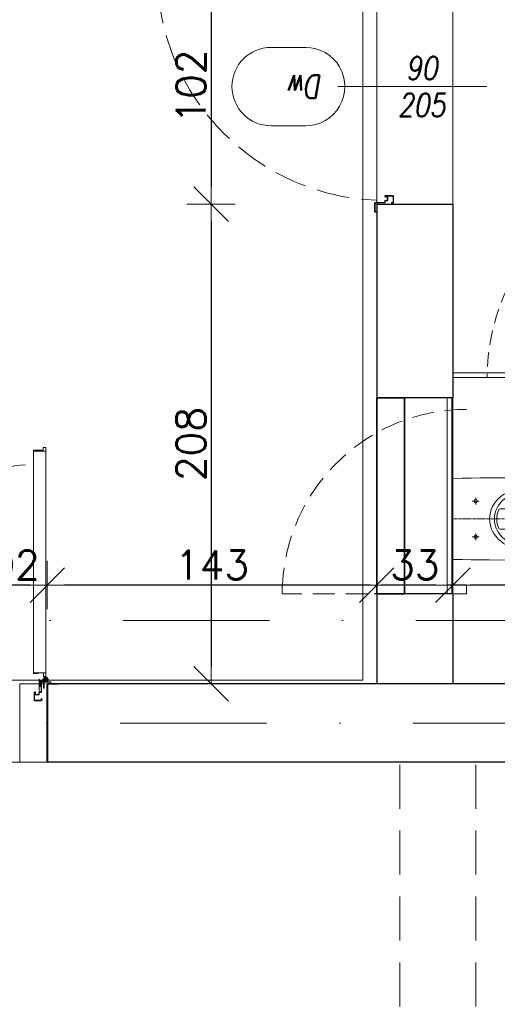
# Model space of a CAD drawing. Header units: millimetres. Extents: x 23192 to 177760, y -399809 to -79279.
# Tile 192 of 256: x 58799 to 59006, y -198195 to -197768. Entities that reach past the tile are written whole.
import ezdxf
from ezdxf.enums import TextEntityAlignment as Align

# ---------------------------------------------------------------- set-up
doc = ezdxf.new("R2010")
doc.units = ezdxf.units.MM
for name, pattern in [('CENTER', [0.6, 0.375, -0.075, 0.075, -0.075]), ('DASHDOT', [25.4, 12.7, -6.35, 0, -6.35]), ('HIDDEN', [9.525, 6.35, -3.175]), ('Hidden Line', [391.222223, 282.222223, -109]), ('HIDDEN2', [4.7625, 3.175, -1.5875])]:
    doc.linetypes.add(name, pattern=pattern)
doc.layers.get('0').update_dxf_attribs({"lineweight": 0})
for name, color, linetype, lineweight in [('!! 0_ Istn-sciany', 3, 'Continuous', 30), ('!! 0_ Istn-widok', 1, 'Continuous', 15), ('!! 0_Osie', 1, 'DASHDOT', 13), ('!! 1_PROJ Sciany', 2, 'Continuous', 40), ('!! 2  nowe sciany - remont', 2, 'Continuous', 35), ('!! 2 ZABUDOWA GK-MDF', 54, 'Continuous', 13), ('!! 2_Drzwi - nowe remont', 33, 'Continuous', 9), ('!! 2_drzwi opis', 151, 'Continuous', 9), ('!! 2_LEGENDA', 253, 'Continuous', 13), ('!! 2_wypos-sanitarne', 240, 'Continuous', 9), ('!! wymiary osi', 250, 'Continuous', 9), ('0-osie-liniA', 14, 'DASHDOT', 5)]:
    doc.layers.add(name, color=color, linetype=linetype, lineweight=lineweight)
doc.layers.add('!! 2_WYBURZENIA DO REMONTU', color=7, linetype='Continuous', lineweight=0, true_color=0x4d4d4d, plot=False)
doc.layers.add('Powierzchnia', color=140, linetype='Continuous', lineweight=5, plot=False)
doc.styles.add('50', font='ROMANS.shx', dxfattribs={"width": 0.8, "height": 10})
doc.styles.add('ARCHETYP', font='romans.shx', dxfattribs={"height": 15})
doc.styles.add('TXT', font='simplex.shx')
doc.dimstyles.new('DIM50', dxfattribs={"dimscale": 5, "dimtxt": 2.5, "dimasz": 1.5, "dimexe": 0, "dimexo": 0, "dimgap": 0.5, "dimtad": 1, "dimdec": 4, "dimrnd": 0.5, "dimdsep": 46, "dimtxsty": 'TXT', "dimblk1": 'TICK1', "dimblk2": 'TICK1', "dimsah": 1, "dimcen": 0, "dimse1": 1, "dimse2": 1, "dimclrd": 1, "dimclre": 7, "dimclrt": 9, "dimadec": 0, "dimazin": 0, "dimtfac": 1, "dimtdec": 4, "dimtmove": 2, "dimatfit": 3, "dimldrblk": 'TICK1', "dimfxl": 1, "dimtolj": 1, "dimarcsym": 0})

# ---------------------------------------------------------------- blocks, each defined once
blk = doc.blocks.new('BLOK OSI')
at = {"layer": '0-osie-liniA', "ltscale": 5}
for points in [[(48625.50568, -198090.0883), (53810.60983, -198090.0883)], [(48624.30568, -198134.5883), (52188.53244, -198134.5883)]]:
    blk.add_lwpolyline(points, dxfattribs=at)
blk = doc.blocks.new('zaw-dr-90-p')
at = {"color": 2, "linetype": 'CENTER', "ltscale": 0.2}
for p, q in [((12, 0), (-12, 0)), ((0, 12), (0, -12)), ((24.5, 24), (31, 24)), ((24.5, 19), (31, 19))]:
    blk.add_line(p, q, dxfattribs=at)
at = {"ltscale": 0.2}
for p, q in [((10, 12), (6.5, 12)), ((10, 0), (10, 6.5))]:
    blk.add_line(p, q, dxfattribs=at)
blk.add_lwpolyline([(0, 6.5), (23.5, 6.5, 0.414214), (28, 11), (28, 31), (24.5, 31), (24.5, 11, -0.414214), (23.5, 10), (0, 10, 4.561698), (7.6, 6.5), (4.9, 4.2)], format="xyb", dxfattribs=at)
blk.add_lwpolyline([(-0.2, -0.2), (-2.5, -0.2), (-2.5, 0.2), (-0.2, 0.2), (-0.2, 2.5), (0.2, 2.5), (0.2, 0.2), (2.8, 0.2), (2.8, -0.2), (0.2, -0.2), (0.2, -2.8), (-0.2, -2.8)], close=True)
blk.add_lwpolyline([(10, 10), (10, 39), (6.5, 39), (6.5, 10)], dxfattribs=at)
blk.add_circle((0, 0), 6.5, dxfattribs=at)
blk = doc.blocks.new('drzwi 90- sc 12')
for p, q in [((-13620.32, 20410.16), (-13620.32, 20313.77)), ((-13614.92, 20409.86), (-13620.32, 20409.86)), ((-13616.12, 20410.26), (-13620.22, 20410.26)), ((-13616.12, 20410.26), (-13620, 20410.26)), ((-13618.17, 20410.26), (-13616.22, 20410.26)), ((-13618.17, 20410.26), (-13616.22, 20410.26)), ((-13616.12, 20410.26), (-13616.12, 20411.46)), ((-13616.12, 20411.46), (-13615.02, 20411.46)), ((-13614.92, 20411.36), (-13614.92, 20313.77)), ((-13620.32, 20313.47), (-13620.32, 20317.97)), ((-13614.92, 20312.27), (-13614.92, 20317.97)), ((-13614.92, 20313.77), (-13620.32, 20313.77)), ((-13618.22, 20313.37), (-13620.22, 20313.37)), ((-13618.22, 20313.67), (-13618.22, 20313.37)), ((-13618.22, 20313.67), (-13616.42, 20313.67)), ((-13617.77, 20311.12), (-13617.77, 20305.72)), ((-13617.77, 20311.12), (-13617.77, 20305.72)), ((-13616.17, 20309.92), (-13616.17, 20311.02)), ((-13615.92, 20313.17), (-13615.92, 20312.17)), ((-13615.92, 20312.17), (-13615.02, 20312.17)), ((-13715.57, 20308.32), (-13715.57, 20308.56)), ((-13715.57, 20307.69), (-13715.57, 20308.56)), ((-13715.57, 20307.82), (-13715.57, 20308.56)), ((-13715.57, 20307.72), (-13715.37, 20307.72)), ((-13616.17, 20309.92), (-13617.37, 20309.92)), ((-13715.77, 20301.96), (-13716.27, 20301.96)), ((-13616.77, 20301.96), (-13616.27, 20301.96))]:
    blk.add_line(p, q)
for points in [[(-13665.27, 20284.96), (-13665.27, 20325.83)], [(-13615.57, 20309.64), (-13615.32, 20309.64), (-13615.32, 20309.82), (-13616.32, 20309.82), (-13616.32, 20309.64), (-13615.92, 20309.64)]]:
    blk.add_lwpolyline(points)
at = {"lineweight": 30}
for points in [[(-13716.27, 20308.92), (-13721.27, 20308.92)], [(-13716.27, 20308.92), (-13716.27, 20296.92)], [(-13614.27, 20308.92), (-13609.27, 20308.92)], [(-13614.27, 20308.92), (-13614.27, 20296.92)]]:
    blk.add_lwpolyline(points, dxfattribs=at)
at = {"ltscale": 0.2}
for points in [[(-13715.57, 20307.51), (-13715.57, 20309.48, 0.414214), (-13715.91, 20309.82), (-13719.43, 20309.82, 0.414214), (-13719.77, 20309.48), (-13719.77, 20308.92), (-13719.59, 20308.92), (-13719.59, 20309.48, -0.414214), (-13719.43, 20309.64), (-13716.97, 20309.64)], [(-13716.97, 20309.64), (-13715.91, 20309.64, -0.414214), (-13715.75, 20309.48), (-13715.75, 20307.51)], [(-13715.75, 20307.76), (-13715.75, 20305.58, 0.414214), (-13715.41, 20305.24), (-13714.96, 20305.24, -0.414214), (-13714.8, 20305.08), (-13714.8, 20304.48, 0.414214), (-13714.46, 20304.14), (-13713.28, 20304.14, 0.414214), (-13712.94, 20304.48), (-13712.94, 20305.15, -1), (-13712.75, 20305.15), (-13712.75, 20301.96, -0.414214), (-13712.91, 20301.8), (-13715.43, 20301.8, -0.414214), (-13715.59, 20301.96), (-13715.59, 20302.52), (-13715.77, 20302.52), (-13715.77, 20301.96, 0.414214), (-13715.43, 20301.62), (-13712.91, 20301.62, 0.414214), (-13712.57, 20301.96), (-13712.57, 20305.15, 1), (-13713.12, 20305.15), (-13713.12, 20304.48, -0.414214), (-13713.28, 20304.32), (-13714.46, 20304.32, -0.414214), (-13714.62, 20304.48), (-13714.62, 20305.08, 0.414214), (-13714.96, 20305.42), (-13715.41, 20305.42, -0.414214), (-13715.57, 20305.58), (-13715.57, 20307.64)], [(-13615.92, 20309.64), (-13616.63, 20309.64, 0.414214), (-13616.79, 20309.48), (-13616.79, 20305.58, -0.414214), (-13617.13, 20305.24), (-13617.58, 20305.24, 0.414214), (-13617.74, 20305.08), (-13617.74, 20304.48, -0.414214), (-13618.08, 20304.14), (-13619.26, 20304.14, -0.414214), (-13619.6, 20304.48), (-13619.6, 20305.15, 1), (-13619.79, 20305.15), (-13619.79, 20301.96, 0.414214), (-13619.63, 20301.8), (-13617.11, 20301.8, 0.414214), (-13616.95, 20301.96), (-13616.95, 20302.52), (-13616.77, 20302.52), (-13616.77, 20301.96, -0.414214), (-13617.11, 20301.62), (-13619.63, 20301.62, -0.414214), (-13619.97, 20301.96), (-13619.97, 20305.15, -1), (-13619.42, 20305.15), (-13619.42, 20304.48, 0.414214), (-13619.26, 20304.32), (-13618.08, 20304.32, 0.414214), (-13617.92, 20304.48), (-13617.92, 20305.08, -0.414214), (-13617.58, 20305.42), (-13617.13, 20305.42, 0.414214), (-13616.97, 20305.58), (-13616.97, 20309.48, -0.414214), (-13616.63, 20309.82), (-13613.11, 20309.82, -0.414214), (-13612.77, 20309.48), (-13612.77, 20308.92), (-13612.95, 20308.92), (-13612.95, 20309.48, 0.414214), (-13613.11, 20309.64), (-13615.57, 20309.64)]]:
    blk.add_lwpolyline(points, format="xyb", dxfattribs=at)
blk.add_lwpolyline([(-13616.79, 20308.82), (-13616.97, 20308.82), (-13616.97, 20307.42), (-13616.79, 20307.42)], close=True)
for centre, radius, start, end in [((-13620.22, 20410.16), 0.1, 90, 180), ((-13615.02, 20411.36), 0.1, 0, 90), ((-13620.22, 20313.47), 0.1, 180, 270), ((-13616.42, 20313.17), 0.5, 0, 90), ((-13616.27, 20311.02), 0.1, 0, 90), ((-13615.02, 20312.27), 0.1, 270, 0)]:
    blk.add_arc(centre, radius, start, end)
at = {"linetype": 'Hidden Line', "lineweight": 9, "ltscale": 0.05}
blk.add_arc((-13615.5, 20305.14), 99.12, 94.8005, 177.6944, dxfattribs=at)
at = {"xscale": 0.09999999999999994, "yscale": 0.09999999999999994, "zscale": 0.09999999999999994, "rotation": 180.0000000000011}
blk.add_blockref('zaw-dr-90-p', (-13614.92, 20310.92), dxfattribs=at)
blk = doc.blocks.new('1_ok-opis')
blk.add_line((0, 111.61), (0, 50))
for points in [[(-17, 128.61), (-17, 143.61)], [(17, 128.61), (17, 143.61)]]:
    blk.add_lwpolyline(points)
for centre, start, end in [((0, 143.61), 0, 180), ((0, 128.61), 180, 0)]:
    blk.add_arc(centre, 17, start, end)
at = {"style": 'ARCHETYP'}
for tag, height, rotation, p in [('NR', 12, 90, (0, 136.9)), ('NR', 12, 270, (0, 136.9)), ('SZEROKOŚĆ', 10, 90, (-8, 78.29)), ('WYSOKOŚĆ', 10, 270, (-8, 78.29)), ('SZEROKOŚĆ', 10, 270, (8, 78.29)), ('WYSOKOŚĆ', 10, 90, (8, 78.29))]:
    blk.add_attdef(tag, text='', height=height, rotation=rotation, dxfattribs=at).set_placement(p, align=Align.MIDDLE)
blk = doc.blocks.new('A$C6ce7c513')
at = {"lineweight": 0}
for points in [[(0, 0), (0, -0.0025)], [(-0.1755, -0.0005), (-0.1765, -0.0409), (-0.1772, -0.0806), (-0.1777, -0.1199), (-0.1779, -0.1583), (-0.1782, -0.234), (-0.1782, -0.309), (-0.1774, -0.3302), (-0.1755, -0.3507), (-0.1725, -0.3704), (-0.1681, -0.3894), (-0.1624, -0.4077), (-0.1553, -0.4249), (-0.1469, -0.4412), (-0.137, -0.4568), (-0.1254, -0.4711), (-0.1123, -0.4844), (-0.1052, -0.4908), (-0.0978, -0.4967), (-0.0896, -0.5024), (-0.0813, -0.5076), (-0.0724, -0.5125), (-0.0633, -0.5169), (-0.0536, -0.5209), (-0.0435, -0.5241), (-0.0332, -0.5268), (-0.0226, -0.5288), (-0.0115, -0.53), (-0.0001, -0.5305), (0.0115, -0.53), (0.0226, -0.5288), (0.0332, -0.5268), (0.0435, -0.5241), (0.0536, -0.5209), (0.0633, -0.5169), (0.0724, -0.5125), (0.0813, -0.5076), (0.0896, -0.5024), (0.0978, -0.4967), (0.1052, -0.4908), (0.1123, -0.4844), (0.1254, -0.4711), (0.137, -0.4568), (0.1469, -0.4412), (0.1553, -0.4249), (0.1624, -0.4077), (0.1681, -0.3894), (0.1723, -0.3704), (0.1755, -0.3507), (0.1774, -0.3302), (0.1782, -0.309), (0.1782, -0.234), (0.1779, -0.1583), (0.1774, -0.1199), (0.177, -0.0806), (0.1765, -0.0409), (0.1755, -0.0005)], [(-0.1755, -0.0005), (0.1755, -0.0005)], [(0, -0.0047), (0, -0.0185)], [(0, -0.0207), (0, -0.0232)], [(0, -0.0254), (0, -0.0392)], [(0, -0.0414), (0, -0.0439)], [(0, -0.0461), (0, -0.0599)], [(0, -0.0624), (0, -0.0646)], [(0, -0.0668), (0, -0.0806)], [(0, -0.0831), (0, -0.0853)], [(-0.081, -0.1006), (-0.0926, -0.1006)], [(-0.0763, -0.1006), (-0.0786, -0.1006)], [(-0.0776, -0.0856), (-0.0776, -0.0972)], [(-0.0776, -0.0994), (-0.0776, -0.1016)], [(-0.0776, -0.1041), (-0.0776, -0.1157)], [(-0.0625, -0.1006), (-0.0741, -0.1006)], [(0, -0.0876), (0, -0.1014)], [(0, -0.1038), (0, -0.106)], [(0, -0.1083), (0, -0.1221)], [(0, -0.1245), (0, -0.1268)], [(0.0625, -0.1006), (0.0741, -0.1006)], [(0.0763, -0.1006), (0.0785, -0.1006)], [(0.0776, -0.0856), (0.0776, -0.0972)], [(0.0776, -0.0994), (0.0776, -0.1016)], [(0.0776, -0.1041), (0.0776, -0.1157)], [(0.081, -0.1006), (0.0924, -0.1006)], [(0, -0.129), (0, -0.143)], [(0, -0.1453), (0, -0.1475)], [(0, -0.1499), (0, -0.1638)], [(0, -0.166), (0, -0.1682)], [(0, -0.1707), (0, -0.1845)], [(0, -0.1867), (0, -0.1889)], [(0, -0.1914), (0, -0.2052)], [(0, -0.2074), (0, -0.2099)], [(0, -0.2121), (0, -0.2259)], [(0, -0.2281), (0, -0.2306)], [(0, -0.2328), (0, -0.2466)], [(0, -0.2488), (0, -0.2513)], [(0, -0.2535), (0, -0.2673)], [(0, -0.2696), (0, -0.272)], [(0, -0.2742), (0, -0.2881)], [(0, -0.2905), (0, -0.2927)], [(0, -0.295), (0, -0.3088)], [(0, -0.3112), (0, -0.3135)], [(0, -0.3157), (0, -0.3295)], [(0, -0.332), (0, -0.3342)], [(0, -0.3364), (0, -0.3505)], [(0, -0.3527), (0, -0.3549)], [(0, -0.3574), (0, -0.3712)], [(0, -0.3734), (0, -0.3756)], [(0, -0.3781), (0, -0.3919)], [(0, -0.3941), (0, -0.3963)], [(0, -0.3988), (0, -0.4126)], [(0, -0.4148), (0, -0.417)], [(0, -0.4195), (0, -0.4333)], [(0, -0.4355), (0, -0.438)], [(0, -0.4402), (0, -0.454)], [(0, -0.4563), (0, -0.4587)], [(0, -0.4609), (0, -0.4748)], [(0, -0.477), (0, -0.4794)], [(0, -0.4817), (0, -0.4955)], [(0, -0.4979), (0, -0.5002)], [(0, -0.5024), (0, -0.5162)], [(0, -0.5187), (0, -0.5209)], [(0, -0.5231), (0, -0.5369)], [(0, -0.5394), (0, -0.5416)], [(0, -0.5438), (0, -0.5581)]]:
    blk.add_lwpolyline(points, dxfattribs=at)
blk.add_lwpolyline([(-0.0445, -0.2099), (-0.0443, -0.2067), (-0.0428, -0.2037), (-0.0408, -0.2012), (-0.0384, -0.1995), (-0.029, -0.1961), (-0.0194, -0.1934), (-0.0097, -0.1919), (-0.0001, -0.1914), (0.0097, -0.1919), (0.0194, -0.1934), (0.029, -0.1961), (0.0383, -0.1995), (0.0408, -0.2012), (0.0428, -0.2037), (0.044, -0.2067), (0.0445, -0.2099), (0.0445, -0.2234), (0.044, -0.2358), (0.043, -0.2466), (0.0418, -0.2562), (0.0403, -0.2646), (0.0381, -0.272), (0.0354, -0.2782), (0.0324, -0.2836), (0.029, -0.2881), (0.0253, -0.2915), (0.0213, -0.2945), (0.0171, -0.2969), (0.0129, -0.2987), (0.0088, -0.2999), (-0.0001, -0.3009), (-0.0088, -0.2999), (-0.013, -0.2987), (-0.0174, -0.2969), (-0.0213, -0.2945), (-0.0253, -0.2915), (-0.029, -0.2881), (-0.0324, -0.2836), (-0.0354, -0.2782), (-0.0381, -0.272), (-0.0403, -0.2646), (-0.0421, -0.2562), (-0.0433, -0.2466), (-0.044, -0.2358), (-0.0445, -0.2234)], close=True, dxfattribs=at)
for centre in [(-0.0774, -0.1005), (0.0774, -0.1005)]:
    blk.add_circle(centre, 0.00752, dxfattribs=at)
for centre, major_axis, ratio in [((0, -0.3255), (0, -0.165), 0.830338), ((0, -0.3297), (0, -0.148), 0.83084)]:
    blk.add_ellipse(centre, major_axis=major_axis, ratio=ratio, start_param=0, end_param=6.283185, dxfattribs=at)
blk = doc.blocks.new('drzwi giszet')
blk.add_lwpolyline([(68617.39, -194499.27), (68617.39, -194409.27), (68620.39, -194409.27), (68620.39, -194499.27)], close=True)
blk.add_lwpolyline([(68572.43, -194476.09), (68572.43, -194526.09)])
at = {"linetype": 'HIDDEN'}
blk.add_arc((68617.39, -194499.27), 90, 88.0898, 180, dxfattribs=at)
blk = doc.blocks.new('TICK1')
at = {"color": 0}
for p, q in [((0, -1.4), (0, 1.4)), ((0, 0), (-1, 0))]:
    blk.add_line(p, q, dxfattribs=at)
at = {"color": 2}
blk.add_line((-1, -1), (1, 1), dxfattribs=at)
blk = doc.blocks.new('*D3000')
at = {"layer": '!! wymiary osi', "color": 1, "lineweight": -2, "transparency": 16777216}
blk.add_line((59104.07, -198013.31), (58994.07, -198013.31), dxfattribs=at)
at = {"layer": 'DEFPOINTS', "color": 0, "transparency": 16777216}
for p in [(58986.57, -198013.31), (58986.57, -198056.13), (59111.57, -198056.13)]:
    blk.add_point(p, dxfattribs=at)
at = {"layer": '!! wymiary osi', "color": 1, "lineweight": -2, "transparency": 16777216, "xscale": 7.5, "yscale": 7.5, "zscale": 7.5, "rotation": 180}
blk.add_blockref('TICK1', (58986.57, -198013.31), dxfattribs=at)
at = {"layer": '!! wymiary osi', "color": 1, "lineweight": -2, "transparency": 16777216, "xscale": 7.5, "yscale": 7.5, "zscale": 7.5}
blk.add_blockref('TICK1', (59111.57, -198013.31), dxfattribs=at)
at = {"layer": '!! wymiary osi', "color": 9, "transparency": 16777216, "insert": (59049.07, -198004.56), "char_height": 12.5, "attachment_point": 5, "style": 'TXT'}
blk.add_mtext('\\A1;125', dxfattribs=at)
blk = doc.blocks.new('*D3001')
at = {"layer": '!! wymiary osi', "color": 1, "lineweight": -2, "transparency": 16777216}
blk.add_line((58803.07, -198013.31), (58716.07, -198013.31), dxfattribs=at)
at = {"layer": 'DEFPOINTS', "color": 0, "transparency": 16777216}
for p in [(58708.57, -198013.31), (58708.57, -198056.13), (58810.57, -198056.13)]:
    blk.add_point(p, dxfattribs=at)
at = {"layer": '!! wymiary osi', "color": 1, "lineweight": -2, "transparency": 16777216, "xscale": 7.5, "yscale": 7.5, "zscale": 7.5, "rotation": 180}
blk.add_blockref('TICK1', (58708.57, -198013.31), dxfattribs=at)
at = {"layer": '!! wymiary osi', "color": 1, "lineweight": -2, "transparency": 16777216, "xscale": 7.5, "yscale": 7.5, "zscale": 7.5}
blk.add_blockref('TICK1', (58810.57, -198013.31), dxfattribs=at)
at = {"layer": '!! wymiary osi', "color": 9, "transparency": 16777216, "insert": (58791.2, -198004.56), "char_height": 12.5, "attachment_point": 5, "style": 'TXT'}
blk.add_mtext('\\A1;102', dxfattribs=at)
blk = doc.blocks.new('*D3007')
at = {"layer": '!! wymiary osi', "color": 1, "lineweight": -2, "transparency": 16777216}
blk.add_line((58979.07, -198013.31), (58961.07, -198013.31), dxfattribs=at)
at = {"layer": 'DEFPOINTS', "color": 0, "transparency": 16777216}
for p in [(58953.57, -198013.31), (58953.57, -198056.13), (58986.57, -198056.13)]:
    blk.add_point(p, dxfattribs=at)
at = {"layer": '!! wymiary osi', "color": 1, "lineweight": -2, "transparency": 16777216, "xscale": 7.5, "yscale": 7.5, "zscale": 7.5, "rotation": 180}
blk.add_blockref('TICK1', (58953.57, -198013.31), dxfattribs=at)
at = {"layer": '!! wymiary osi', "color": 1, "lineweight": -2, "transparency": 16777216, "xscale": 7.5, "yscale": 7.5, "zscale": 7.5}
blk.add_blockref('TICK1', (58986.57, -198013.31), dxfattribs=at)
at = {"layer": '!! wymiary osi', "color": 9, "transparency": 16777216, "insert": (58970.07, -198004.56), "char_height": 12.5, "attachment_point": 5, "style": 'TXT'}
blk.add_mtext('\\A1;33', dxfattribs=at)
blk = doc.blocks.new('*D3008')
at = {"layer": '!! wymiary osi', "color": 1, "lineweight": -2, "transparency": 16777216}
blk.add_line((58946.07, -198013.31), (58818.07, -198013.31), dxfattribs=at)
at = {"layer": 'DEFPOINTS', "color": 0, "transparency": 16777216}
for p in [(58810.57, -198013.31), (58810.57, -198056.13), (58953.57, -198056.13)]:
    blk.add_point(p, dxfattribs=at)
at = {"layer": '!! wymiary osi', "color": 1, "lineweight": -2, "transparency": 16777216, "xscale": 7.5, "yscale": 7.5, "zscale": 7.5, "rotation": 180}
blk.add_blockref('TICK1', (58810.57, -198013.31), dxfattribs=at)
at = {"layer": '!! wymiary osi', "color": 1, "lineweight": -2, "transparency": 16777216, "xscale": 7.5, "yscale": 7.5, "zscale": 7.5}
blk.add_blockref('TICK1', (58953.57, -198013.31), dxfattribs=at)
at = {"layer": '!! wymiary osi', "color": 9, "transparency": 16777216, "insert": (58882.07, -198004.56), "char_height": 12.5, "attachment_point": 5, "style": 'TXT'}
blk.add_mtext('\\A1;143', dxfattribs=at)
blk = doc.blocks.new('*D3018')
at = {"layer": '!! wymiary osi', "color": 1, "lineweight": -2, "transparency": 16777216}
blk.add_line((58881.69, -197753.63), (58881.69, -197840.63), dxfattribs=at)
at = {"layer": 'DEFPOINTS', "color": 0, "transparency": 16777216}
for p in [(58953.57, -197746.13), (58881.69, -197848.13), (58953.57, -197848.13)]:
    blk.add_point(p, dxfattribs=at)
at = {"layer": '!! wymiary osi', "color": 1, "lineweight": -2, "transparency": 16777216, "xscale": 7.5, "yscale": 7.5, "zscale": 7.5}
for p, rotation in [((58881.69, -197746.13), 90), ((58881.69, -197848.13), 270)]:
    blk.add_blockref('TICK1', p, dxfattribs=dict(at, rotation=rotation))
at = {"layer": '!! wymiary osi', "color": 9, "transparency": 16777216, "insert": (58872.94, -197797.13), "char_height": 12.5, "attachment_point": 5, "rotation": 90, "style": 'TXT'}
blk.add_mtext('\\A1;102', dxfattribs=at)
blk = doc.blocks.new('*D3019')
at = {"layer": '!! wymiary osi', "color": 1, "lineweight": -2, "transparency": 16777216}
blk.add_line((58881.69, -197855.63), (58881.69, -198048.63), dxfattribs=at)
at = {"layer": 'DEFPOINTS', "color": 0, "transparency": 16777216}
for p in [(58953.57, -197848.13), (58881.69, -198056.13), (58953.57, -198056.13)]:
    blk.add_point(p, dxfattribs=at)
at = {"layer": '!! wymiary osi', "color": 1, "lineweight": -2, "transparency": 16777216, "xscale": 7.5, "yscale": 7.5, "zscale": 7.5}
for p, rotation in [((58881.69, -197848.13), 90), ((58881.69, -198056.13), 270)]:
    blk.add_blockref('TICK1', p, dxfattribs=dict(at, rotation=rotation))
at = {"layer": '!! wymiary osi', "color": 9, "transparency": 16777216, "insert": (58872.94, -197952.13), "char_height": 12.5, "attachment_point": 5, "rotation": 90, "style": 'TXT'}
blk.add_mtext('\\A1;208', dxfattribs=at)

msp = doc.modelspace()

# ---------------------------------------------------------------- linework, layer by layer
at = {"layer": '!! 0_ Istn-sciany'}
for points in [[(58953.56735, -197848.12813), (58986.56735, -197848.12813)], [(58953.56735, -197848.12813), (58953.56735, -198056.12813)], [(58986.56735, -197848.12813), (58986.56735, -197932.12813)], [(58986.56735, -197932.12813), (58960.50876, -197932.12813), (58953.56735, -197932.12813), (58953.56735, -197932.12813), (58953.56735, -197932.12813), (58953.56735, -197932.12813)], [(58986.56735, -198017.12813), (58952.56735, -198017.12813)], [(58986.56735, -198017.12813), (58986.56735, -198056.12813)], [(59172.56735, -198056.12813), (58810.56735, -198056.12813)], [(59172.56735, -198056.12813), (58810.56735, -198056.12813)], [(59172.56735, -198090.12813), (58810.56735, -198090.12813)], [(59172.56735, -198090.12813), (58810.56735, -198090.12813)]]:
    msp.add_lwpolyline(points, dxfattribs=at)
at = {"layer": '!! 0_ Istn-widok', "linetype": 'HIDDEN', "ltscale": 3}
for points in [[(58963.56735, -198253.12813), (58963.56735, -198090.12813)], [(58963.56735, -198253.12813), (58963.56735, -198090.12813)], [(58996.56735, -198253.12813), (58996.56735, -198090.12813)], [(58996.56735, -198253.12813), (58996.56735, -198090.12813)]]:
    msp.add_lwpolyline(points, dxfattribs=at)
at = {"layer": '!! 1_PROJ Sciany'}
msp.add_lwpolyline([(58810.56735, -198056.12813), (58810.56735, -198090.12813)], dxfattribs=at)
at = {"layer": '!! 2  nowe sciany - remont'}
msp.add_lwpolyline([(58953.56735, -197932.12813), (58965.56735, -197932.12813), (58965.56735, -198017.12813), (58953.56735, -198017.12813)], close=True, dxfattribs=at)
at = {"layer": '!! 2 ZABUDOWA GK-MDF'}
for points in [[(59001.55687, -197921.2311), (58986.57158, -197921.2311)], [(59001.53469, -197923.2311), (58986.57158, -197923.2311)], [(58984.19091, -198017.12813), (58984.19091, -197932.12813)], [(58986.19091, -198017.12813), (58986.19091, -197932.12813)]]:
    msp.add_lwpolyline(points, dxfattribs=at)
at = {"layer": '!! 2_LEGENDA'}
msp.add_lwpolyline([(58986.56735, -197848.12813), (58953.56735, -197848.12813), (58953.56735, -197746.12813), (58986.56735, -197746.12813)], close=True, dxfattribs=at)
at = {"layer": '!! 2_WYBURZENIA DO REMONTU', "linetype": 'HIDDEN2', "ltscale": 3}
msp.add_line((58796.56735, -198090.12813), (58806.56735, -198090.12813), dxfattribs=at)
for points in [[(58986.56735, -197932.12813), (58953.56735, -197932.12813)], [(58798.56735, -198090.12813), (58798.56735, -198056.12813)], [(58798.56735, -198056.12813), (58810.56735, -198056.12813)]]:
    msp.add_lwpolyline(points, dxfattribs=at)
msp.add_lwpolyline([(58912.56735, -198013.12813), (58992.56735, -198013.12813), (58992.56735, -198017.12813), (58912.56735, -198017.12813)], close=True, dxfattribs=at)
msp.add_lwpolyline([(58912.56735, -198013.12813), (58992.56735, -198013.12813), (58992.56735, -198017.12813), (58912.56735, -198017.12813)], close=True, dxfattribs=at)
at = {"layer": '!! 2_WYBURZENIA DO REMONTU'}
for points in [[(58798.56735, -198090.12813), (58798.56735, -198056.12813)], [(58809.66246, -198056.12813), (58798.56735, -198056.12813)], [(58807.61586, -198090.12813), (58798.56735, -198090.12813)]]:
    msp.add_lwpolyline(points, dxfattribs=at)
at = {"layer": '!! 2_WYBURZENIA DO REMONTU', "linetype": 'HIDDEN2', "ltscale": 3}
msp.add_arc((58992.56735, -198017.12813), 80, 90, 180, dxfattribs=at)
msp.add_arc((58992.56735, -198017.12813), 80, 90, 180, dxfattribs=at)
at = {"layer": 'Powierzchnia'}
for points in [[(58582.56735, -198054.5883), (58947.56735, -198054.5883), (58947.56735, -197511.5883), (58582.56735, -197511.5883)], [(58986.56735, -197921.23143), (59109.56735, -197921.23077), (59111.56735, -197811.12813), (59339.56735, -197811.12813), (59339.56735, -197513.12813), (58986.56735, -197513.12813)], [(58986.56735, -198056.12813), (59111.57158, -198056.12813), (59111.57158, -197923.2311), (58986.56735, -197923.2311)], [(60163.56735, -198253.12813), (58254.56735, -198253.12813), (58254.56735, -198090.12813), (60163.56735, -198090.12813)]]:
    msp.add_lwpolyline(points, close=True, dxfattribs=at)

# ---------------------------------------------------------------- block references
at = {"layer": '!! 0_Osie'}
msp.add_blockref('BLOK OSI', (8819.85593, 61.46017), dxfattribs=at)
at = {"layer": '!! 2_Drzwi - nowe remont', "rotation": 90}
msp.add_blockref('drzwi 90- sc 12', (79262.49169, -184131.85843), dxfattribs=at)
at = {"layer": '!! 2_Drzwi - nowe remont'}
for name, p in [('drzwi giszet', (-9525.85499, -3423.96562)), ('drzwi 90- sc 12', (72424.83705, -218365.05247))]:
    msp.add_blockref(name, p, dxfattribs=at)
at = {"layer": '!! 2_drzwi opis'}
ref = msp.add_blockref('1_ok-opis', (59051.34577, -197797.12813), dxfattribs=dict(at, rotation=90.00000361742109))
ref.add_attrib('WYSOKOŚĆ', '90', dxfattribs={"layer": '0', "height": 10, "rotation": 0.0000036, "style": '50', "oblique": 10, "width": 0.8}).set_placement((58973.05491, -197789.12813), align=Align.MIDDLE)
ref.add_attrib('SZEROKOŚĆ', '205', dxfattribs={"layer": '0', "height": 10, "rotation": 0.0000036, "style": '50', "oblique": 10, "width": 0.8}).set_placement((58973.05491, -197805.12813), align=Align.MIDDLE)
ref.add_attrib('NR', 'Dw', dxfattribs={"layer": '0', "height": 10, "rotation": 0.0000036, "style": '50', "oblique": 10, "text_generation_flag": 6, "width": 0.8}).set_placement((58922.73452, -197797.12813), align=Align.MIDDLE)
at = {"layer": '!! 2_wypos-sanitarne', "xscale": -100, "yscale": 100, "zscale": 100, "rotation": 90}
msp.add_blockref('A$C6ce7c513', (58986.51836, -197984.6283), dxfattribs=at)

# ---------------------------------------------------------------- dimensions: what is measured, and where the dimension line sits
at = {"layer": '!! wymiary osi'}
for base, p1, p2, picture, middle in [((58881.69196, -197848.12813), (58953.56735, -197746.12813), (58953.56735, -197848.12813), '*D3018', (58872.94196, -197797.12813)), ((58881.69196, -198056.12813), (58953.56735, -197848.12813), (58953.56735, -198056.12813), '*D3019', (58872.94196, -197952.12813))]:
    dim = msp.add_linear_dim(base=base, p1=p1, p2=p2, angle=90, dimstyle='DIM50', dxfattribs=at)
    dim.commit()
    dim.dimension.update_dxf_attribs({"geometry": picture, "text_midpoint": middle})
dim = msp.add_linear_dim(base=(58708.56735, -198013.31169), p1=(58810.56735, -198056.12813), p2=(58708.56735, -198056.12813), dimstyle='DIM50', dxfattribs=at)
dim.commit()
dim.dimension.update_dxf_attribs({"geometry": '*D3001', "text_midpoint": (58791.1978, -198004.56169), "dimtype": 160})
for base, p1, p2, picture, middle in [((58810.56735, -198013.31169), (58953.56735, -198056.12813), (58810.56735, -198056.12813), '*D3008', (58882.06735, -198004.56169)), ((58953.56735, -198013.31169), (58986.56735, -198056.12813), (58953.56735, -198056.12813), '*D3007', (58970.06735, -198004.56169)), ((58986.56735, -198013.31169), (59111.56735, -198056.12813), (58986.56735, -198056.12813), '*D3000', (59049.06735, -198004.56169))]:
    dim = msp.add_linear_dim(base=base, p1=p1, p2=p2, dimstyle='DIM50', dxfattribs=at)
    dim.commit()
    dim.dimension.update_dxf_attribs({"geometry": picture, "text_midpoint": middle})

doc.saveas('drawing.dxf')
